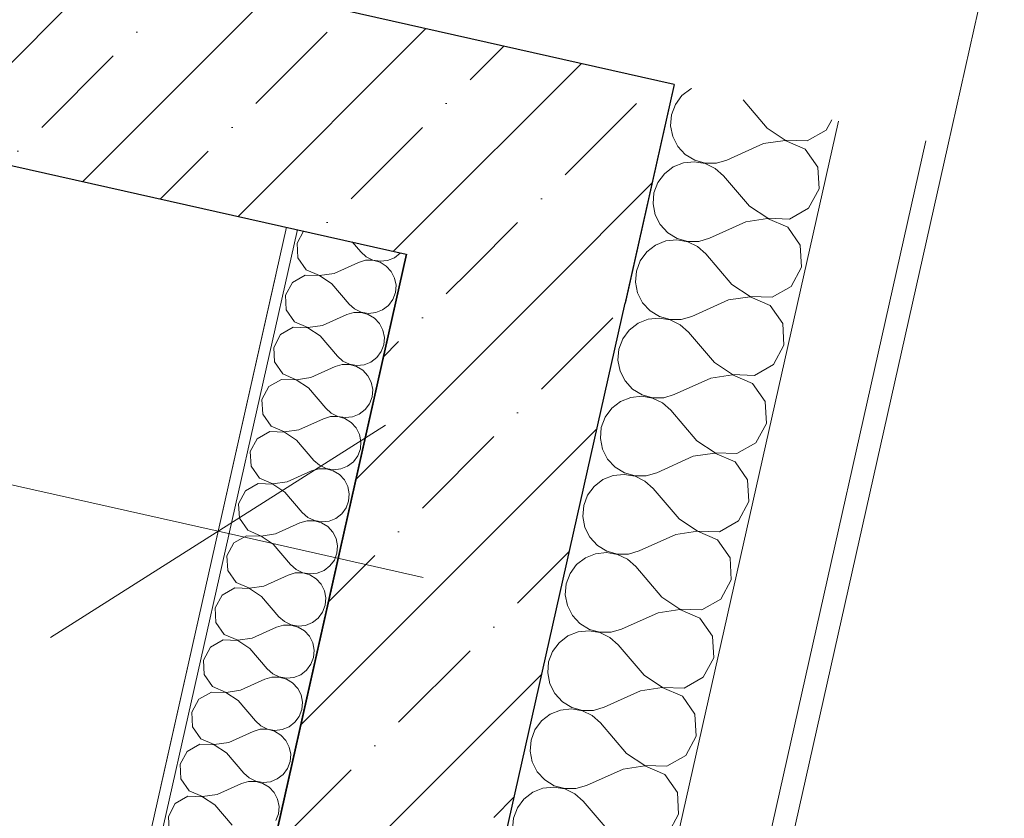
# Model space of a CAD drawing. Header units: millimetres. Extents: x -6990773 to -6682839, y 6117771 to 6220266.
# Tile 93 of 154: x -6940277 to -6939400, y 6150038 to 6150750. Entities that reach past the tile are written whole.
import ezdxf

# ---------------------------------------------------------------- set-up
doc = ezdxf.new("R2010")
doc.units = ezdxf.units.MM
doc.header["$MEASUREMENT"] = 0
for name, color, linetype in [('АР-Стены_внешние_.АР', 7, 'Continuous'), ('АР-Стены_внутренние_пилоны.АР', 7, 'Continuous'), ('АР-Чертеж-Размеры.АР', 7, 'Continuous')]:
    doc.layers.add(name, color=color, linetype=linetype)
for name, color, linetype, lineweight in [('АР-Стены_внешние_.АР_Ном._пера__1', 7, 'Continuous', 30), ('АР-Стены_внутренние_пилоны.АР_Ном._пера__1', 7, 'Continuous', 30), ('АР-Чертеж-Размеры.АР_Ном._пера__1', 7, 'Continuous', 0)]:
    doc.layers.add(name, color=color, linetype=linetype, lineweight=lineweight)
doc.styles.add('РЎР“Р•РќР•Р\xa0Р\x98Р\xa0_РЎРўР\x98Р›Р¬_4', font='GOTHIC.TTF')
doc.dimstyles.new('СГЕНЕРИР_СТИЛЬ__3', dxfattribs={"dimtxt": 150, "dimasz": 237.5, "dimexe": 0.18, "dimexo": 0.0625, "dimgap": 0, "dimtad": 1, "dimdec": 0, "dimzin": 0, "dimdsep": 46, "dimtxsty": 'РЎР“Р•РќР•Р\xa0Р\x98Р\xa0_РЎРўР\x98Р›Р¬_4', "dimblk": 'ARROWHEAD_6', "dimblk1": 'ARROWHEAD_6', "dimblk2": 'ARROWHEAD_6', "dimcen": 0.09, "dimse1": 1, "dimse2": 1, "dimclrd": 7, "dimclre": 7, "dimclrt": 7, "dimazin": 0, "dimtfac": 1, "dimtdec": 4, "dimtmove": 0, "dimatfit": 3, "dimfxl": 1, "dimtolj": 1, "dimtzin": 0, "dimarcsym": 0})
pattern_1 = [(45, (-6338927.19, 6562677.8), (-84.852814, 84.852814), []), (45, (-6338969.62, 6562720.22), (-84.852814, 84.852814), [90, -30, 0, -30])]

# ---------------------------------------------------------------- blocks, each defined once
blk = doc.blocks.new('Стена_94_1', base_point=(-6948057.18, 6152467.93))
at = {"layer": 'АР-Стены_внешние_.АР', "linetype": 'Continuous', "lineweight": 0, "true_color": 0x000000}
h = blk.add_hatch(dxfattribs=at)
h.set_pattern_fill('ЖЕЛЕЗОБЕТОН__PROJECT__0001', color=18, style=0, pattern_type=2)
h.set_pattern_definition(pattern_1)
h.paths.add_polyline_path([(-6947981.52, 6152348.45), (-6939932.87, 6150540.82), (-6939889.05, 6150735.96), (-6947937.69, 6152543.59)])
h = blk.add_hatch(dxfattribs=at)
h.set_pattern_fill('ЖЕЛЕЗОБЕТОН__PROJECT__0001', color=18, style=0, pattern_type=2)
h.set_pattern_definition(pattern_1)
h.paths.add_polyline_path([(-6939889.05, 6150735.96), (-6939932.87, 6150540.82), (-6939693.91, 6150692.14)])
h = blk.add_hatch(dxfattribs=at)
h.set_pattern_fill('ЖЕЛЕЗОБЕТОН__PROJECT__0001', color=18, style=0, pattern_type=2)
h.set_pattern_definition(pattern_1)
h.paths.add_polyline_path([(-6939932.87, 6150540.82), (-6939737.73, 6150497), (-6939693.91, 6150692.14)])
at = {"layer": 'АР-Стены_внешние_.АР_Ном._пера__1', "color": 7, "linetype": 'Continuous', "lineweight": 30, "flags": 128}
for points in [[(-6939693.91, 6150692.14), (-6948132.83, 6152587.41)], [(-6947981.52, 6152348.45), (-6939932.87, 6150540.82)], [(-6939693.91, 6150692.14), (-6939737.73, 6150497)]]:
    blk.add_lwpolyline(points, dxfattribs=at)
blk = doc.blocks.new('Стена_95_1', base_point=(-6939813.39, 6150616.48))
at = {"layer": 'АР-Стены_внешние_.АР', "linetype": 'Continuous', "lineweight": 0, "true_color": 0x000000}
h = blk.add_hatch(dxfattribs=at)
h.set_pattern_fill('ЖЕЛЕЗОБЕТОН__PROJECT__0001', color=18, style=0, pattern_type=2)
h.set_pattern_definition(pattern_1)
h.paths.add_polyline_path([(-6939932.87, 6150540.82), (-6940217.78, 6149272.19), (-6940022.64, 6149228.37), (-6939737.73, 6150497)])
at = {"layer": 'АР-Стены_внешние_.АР_Ном._пера__1', "color": 7, "linetype": 'Continuous', "lineweight": 30, "flags": 128}
for points in [[(-6939932.87, 6150540.82), (-6940195.87, 6149369.76)], [(-6940022.64, 6149228.37), (-6939737.73, 6150497)]]:
    blk.add_lwpolyline(points, dxfattribs=at)
blk = doc.blocks.new('*X373', base_point=(-6338927.19, 6562677.79))
at = {"layer": 'АР-Стены_внешние_.АР_Ном._пера__1', "color": 7, "linetype": 'Continuous', "lineweight": 0}
for p, q in [((-6939687.01, 6150682.19), (-6939692.87, 6150674.26)), ((-6939679.22, 6150688.22), (-6939687.01, 6150682.19)), ((-6939678.32, 6150688.58), (-6939679.22, 6150688.22)), ((-6939692.87, 6150674.26), (-6939696.33, 6150665.04)), ((-6939611.14, 6150653.23), (-6939632.52, 6150678.29)), ((-6939696.33, 6150665.04), (-6939697.14, 6150655.22)), ((-6939697.14, 6150655.22), (-6939695.24, 6150645.55)), ((-6939558.44, 6150651.43), (-6939553.49, 6150660.54)), ((-6939611.14, 6150653.23), (-6939594.89, 6150642.41)), ((-6939575.38, 6150641.74), (-6939558.44, 6150651.43)), ((-6939695.24, 6150645.55), (-6939690.77, 6150636.77)), ((-6939614.27, 6150639.29), (-6939646.84, 6150624.64)), ((-6939594.95, 6150642.12), (-6939614.27, 6150639.29)), ((-6939577.04, 6150634.38), (-6939594.95, 6150642.12)), ((-6939594.89, 6150642.41), (-6939575.38, 6150641.74)), ((-6939690.77, 6150636.77), (-6939684.07, 6150629.55)), ((-6939684.07, 6150629.55), (-6939675.65, 6150624.43)), ((-6939565.86, 6150618.38), (-6939577.04, 6150634.38)), ((-6939685.72, 6150622.19), (-6939694.87, 6150618.52)), ((-6939675.92, 6150623.22), (-6939685.72, 6150622.19)), ((-6939666.21, 6150621.52), (-6939675.92, 6150623.22)), ((-6939675.65, 6150624.43), (-6939666.15, 6150621.81)), ((-6939657.34, 6150617.25), (-6939666.21, 6150621.52)), ((-6939666.15, 6150621.81), (-6939656.3, 6150621.88)), ((-6939656.3, 6150621.88), (-6939646.84, 6150624.64)), ((-6939702.66, 6150612.5), (-6939708.52, 6150604.57)), ((-6939694.87, 6150618.52), (-6939702.66, 6150612.5)), ((-6939649.97, 6150610.7), (-6939657.34, 6150617.25)), ((-6939564.77, 6150598.89), (-6939565.86, 6150618.38)), ((-6939708.52, 6150604.57), (-6939711.98, 6150595.35)), ((-6939626.79, 6150583.53), (-6939649.97, 6150610.7)), ((-6939711.98, 6150595.35), (-6939712.8, 6150585.53)), ((-6939574.09, 6150581.74), (-6939564.77, 6150598.89)), ((-6939712.8, 6150585.53), (-6939710.89, 6150575.86)), ((-6939626.79, 6150583.53), (-6939610.54, 6150572.71)), ((-6939591.03, 6150572.05), (-6939574.09, 6150581.74)), ((-6939710.89, 6150575.86), (-6939706.42, 6150567.08)), ((-6939629.92, 6150569.6), (-6939662.49, 6150554.95)), ((-6939610.61, 6150572.43), (-6939629.92, 6150569.6)), ((-6939592.69, 6150564.69), (-6939610.61, 6150572.43)), ((-6939610.54, 6150572.71), (-6939591.03, 6150572.05)), ((-6939706.42, 6150567.08), (-6939699.72, 6150559.85)), ((-6939699.72, 6150559.85), (-6939691.3, 6150554.74)), ((-6939581.51, 6150548.69), (-6939592.69, 6150564.69)), ((-6939701.37, 6150552.5), (-6939710.52, 6150548.83)), ((-6939691.57, 6150553.52), (-6939701.37, 6150552.5)), ((-6939681.87, 6150551.83), (-6939691.57, 6150553.52)), ((-6939691.3, 6150554.74), (-6939681.8, 6150552.11)), ((-6939672.99, 6150547.55), (-6939681.87, 6150551.83)), ((-6939681.8, 6150552.11), (-6939671.95, 6150552.19)), ((-6939671.95, 6150552.19), (-6939662.49, 6150554.95)), ((-6939718.32, 6150542.81), (-6939724.17, 6150534.88)), ((-6939710.52, 6150548.83), (-6939718.32, 6150542.81)), ((-6939665.62, 6150541.01), (-6939672.99, 6150547.55)), ((-6939642.44, 6150513.84), (-6939665.62, 6150541.01)), ((-6939580.42, 6150529.2), (-6939581.51, 6150548.69)), ((-6939724.17, 6150534.88), (-6939727.64, 6150525.65)), ((-6939727.64, 6150525.65), (-6939728.45, 6150515.83)), ((-6939589.74, 6150512.05), (-6939580.42, 6150529.2)), ((-6939728.45, 6150515.83), (-6939726.55, 6150506.17)), ((-6939726.55, 6150506.17), (-6939722.07, 6150497.39)), ((-6939642.44, 6150513.84), (-6939626.19, 6150503.02)), ((-6939606.69, 6150502.36), (-6939589.74, 6150512.05)), ((-6939722.07, 6150497.39), (-6939715.37, 6150490.16)), ((-6939645.57, 6150499.9), (-6939678.14, 6150485.26)), ((-6939626.26, 6150502.74), (-6939645.57, 6150499.9)), ((-6939608.34, 6150495), (-6939626.26, 6150502.74)), ((-6939626.19, 6150503.02), (-6939606.69, 6150502.36)), ((-6939715.37, 6150490.16), (-6939706.95, 6150485.04)), ((-6939597.17, 6150478.99), (-6939608.34, 6150495)), ((-6939717.02, 6150482.8), (-6939726.17, 6150479.14)), ((-6939707.22, 6150483.83), (-6939717.02, 6150482.8)), ((-6939697.52, 6150482.14), (-6939707.22, 6150483.83)), ((-6939706.95, 6150485.04), (-6939697.45, 6150482.42)), ((-6939688.64, 6150477.86), (-6939697.52, 6150482.14)), ((-6939697.45, 6150482.42), (-6939687.6, 6150482.49)), ((-6939687.6, 6150482.49), (-6939678.14, 6150485.26)), ((-6939733.97, 6150473.11), (-6939739.82, 6150465.19)), ((-6939726.17, 6150479.14), (-6939733.97, 6150473.11)), ((-6939681.27, 6150471.32), (-6939688.64, 6150477.86)), ((-6939658.09, 6150444.15), (-6939681.27, 6150471.32)), ((-6939596.08, 6150459.51), (-6939597.17, 6150478.99)), ((-6939739.82, 6150465.19), (-6939743.29, 6150455.96)), ((-6939743.29, 6150455.96), (-6939744.1, 6150446.14)), ((-6939605.39, 6150442.35), (-6939596.08, 6150459.51)), ((-6939744.1, 6150446.14), (-6939742.2, 6150436.47)), ((-6939742.2, 6150436.47), (-6939737.73, 6150427.69)), ((-6939658.09, 6150444.15), (-6939641.85, 6150433.33)), ((-6939622.34, 6150432.66), (-6939605.39, 6150442.35)), ((-6939737.73, 6150427.69), (-6939731.02, 6150420.47)), ((-6939661.22, 6150430.21), (-6939693.79, 6150415.56)), ((-6939641.91, 6150433.05), (-6939661.22, 6150430.21)), ((-6939623.99, 6150425.31), (-6939641.91, 6150433.05)), ((-6939641.85, 6150433.33), (-6939622.34, 6150432.66)), ((-6939731.02, 6150420.47), (-6939722.6, 6150415.35)), ((-6939612.82, 6150409.3), (-6939623.99, 6150425.31)), ((-6939741.82, 6150409.45), (-6939749.62, 6150403.42)), ((-6939732.68, 6150413.11), (-6939741.82, 6150409.45)), ((-6939722.88, 6150414.14), (-6939732.68, 6150413.11)), ((-6939713.17, 6150412.45), (-6939722.88, 6150414.14)), ((-6939722.6, 6150415.35), (-6939713.11, 6150412.73)), ((-6939704.29, 6150408.17), (-6939713.17, 6150412.45)), ((-6939713.11, 6150412.73), (-6939703.25, 6150412.8)), ((-6939703.25, 6150412.8), (-6939693.79, 6150415.56)), ((-6939611.73, 6150389.81), (-6939612.82, 6150409.3)), ((-6939749.62, 6150403.42), (-6939755.47, 6150395.49)), ((-6939696.92, 6150401.63), (-6939704.29, 6150408.17)), ((-6939673.74, 6150374.46), (-6939696.92, 6150401.63)), ((-6939755.47, 6150395.49), (-6939758.94, 6150386.27)), ((-6939758.94, 6150386.27), (-6939759.75, 6150376.45)), ((-6939621.05, 6150372.66), (-6939611.73, 6150389.81)), ((-6939759.75, 6150376.45), (-6939757.85, 6150366.78)), ((-6939673.74, 6150374.46), (-6939657.5, 6150363.64)), ((-6939757.85, 6150366.78), (-6939753.38, 6150358)), ((-6939637.99, 6150362.97), (-6939621.05, 6150372.66)), ((-6939753.38, 6150358), (-6939746.68, 6150350.78)), ((-6939676.87, 6150360.52), (-6939709.45, 6150345.87)), ((-6939657.56, 6150363.35), (-6939676.87, 6150360.52)), ((-6939639.64, 6150355.61), (-6939657.56, 6150363.35)), ((-6939657.5, 6150363.64), (-6939637.99, 6150362.97)), ((-6939746.68, 6150350.78), (-6939738.26, 6150345.66)), ((-6939628.47, 6150339.61), (-6939639.64, 6150355.61)), ((-6939757.47, 6150339.75), (-6939765.27, 6150333.73)), ((-6939748.33, 6150343.42), (-6939757.47, 6150339.75)), ((-6939738.53, 6150344.44), (-6939748.33, 6150343.42)), ((-6939728.82, 6150342.75), (-6939738.53, 6150344.44)), ((-6939738.26, 6150345.66), (-6939728.76, 6150343.04)), ((-6939719.94, 6150338.47), (-6939728.82, 6150342.75)), ((-6939728.76, 6150343.04), (-6939718.9, 6150343.11)), ((-6939718.9, 6150343.11), (-6939709.45, 6150345.87)), ((-6939627.38, 6150320.12), (-6939628.47, 6150339.61)), ((-6939765.27, 6150333.73), (-6939771.13, 6150325.8)), ((-6939712.58, 6150331.93), (-6939719.94, 6150338.47)), ((-6939689.39, 6150304.76), (-6939712.58, 6150331.93)), ((-6939771.13, 6150325.8), (-6939774.59, 6150316.58)), ((-6939774.59, 6150316.58), (-6939775.4, 6150306.76)), ((-6939636.7, 6150302.97), (-6939627.38, 6150320.12)), ((-6939775.4, 6150306.76), (-6939773.5, 6150297.09)), ((-6939689.39, 6150304.76), (-6939673.15, 6150293.94)), ((-6939773.5, 6150297.09), (-6939769.03, 6150288.31)), ((-6939653.64, 6150293.28), (-6939636.7, 6150302.97)), ((-6939769.03, 6150288.31), (-6939762.33, 6150281.08)), ((-6939692.52, 6150290.83), (-6939725.1, 6150276.18)), ((-6939673.21, 6150293.66), (-6939692.52, 6150290.83)), ((-6939655.29, 6150285.92), (-6939673.21, 6150293.66)), ((-6939673.15, 6150293.94), (-6939653.64, 6150293.28)), ((-6939762.33, 6150281.08), (-6939753.91, 6150275.97)), ((-6939644.12, 6150269.92), (-6939655.29, 6150285.92)), ((-6939773.13, 6150270.06), (-6939780.92, 6150264.04)), ((-6939763.98, 6150273.73), (-6939773.13, 6150270.06)), ((-6939754.18, 6150274.75), (-6939763.98, 6150273.73)), ((-6939744.47, 6150273.06), (-6939754.18, 6150274.75)), ((-6939753.91, 6150275.97), (-6939744.41, 6150273.34)), ((-6939735.6, 6150268.78), (-6939744.47, 6150273.06)), ((-6939744.41, 6150273.34), (-6939734.56, 6150273.42)), ((-6939728.23, 6150262.24), (-6939735.6, 6150268.78)), ((-6939734.56, 6150273.42), (-6939725.1, 6150276.18)), ((-6939643.03, 6150250.43), (-6939644.12, 6150269.92)), ((-6939780.92, 6150264.04), (-6939786.78, 6150256.11)), ((-6939705.05, 6150235.07), (-6939728.23, 6150262.24)), ((-6939786.78, 6150256.11), (-6939790.24, 6150246.88)), ((-6939790.24, 6150246.88), (-6939791.05, 6150237.06)), ((-6939652.35, 6150233.28), (-6939643.03, 6150250.43)), ((-6939791.05, 6150237.06), (-6939789.15, 6150227.4)), ((-6939705.05, 6150235.07), (-6939688.8, 6150224.25)), ((-6939789.15, 6150227.4), (-6939784.68, 6150218.62)), ((-6939669.29, 6150223.59), (-6939652.35, 6150233.28)), ((-6939784.68, 6150218.62), (-6939777.98, 6150211.39)), ((-6939708.18, 6150221.13), (-6939740.75, 6150206.49)), ((-6939688.86, 6150223.97), (-6939708.18, 6150221.13)), ((-6939670.95, 6150216.23), (-6939688.86, 6150223.97)), ((-6939688.8, 6150224.25), (-6939669.29, 6150223.59)), ((-6939659.77, 6150200.22), (-6939670.95, 6150216.23)), ((-6939777.98, 6150211.39), (-6939769.56, 6150206.27)), ((-6939788.78, 6150200.37), (-6939796.58, 6150194.34)), ((-6939779.63, 6150204.03), (-6939788.78, 6150200.37)), ((-6939769.83, 6150205.06), (-6939779.63, 6150204.03)), ((-6939760.12, 6150203.37), (-6939769.83, 6150205.06)), ((-6939769.56, 6150206.27), (-6939760.06, 6150203.65)), ((-6939751.25, 6150199.09), (-6939760.12, 6150203.37)), ((-6939760.06, 6150203.65), (-6939750.21, 6150203.72)), ((-6939743.88, 6150192.55), (-6939751.25, 6150199.09)), ((-6939750.21, 6150203.72), (-6939740.75, 6150206.49)), ((-6939658.68, 6150180.73), (-6939659.77, 6150200.22)), ((-6939796.58, 6150194.34), (-6939802.43, 6150186.42)), ((-6939720.7, 6150165.38), (-6939743.88, 6150192.55)), ((-6939802.43, 6150186.42), (-6939805.89, 6150177.19)), ((-6939805.89, 6150177.19), (-6939806.71, 6150167.37)), ((-6939668, 6150163.58), (-6939658.68, 6150180.73)), ((-6939806.71, 6150167.37), (-6939804.8, 6150157.7)), ((-6939720.7, 6150165.38), (-6939704.45, 6150154.56)), ((-6939684.94, 6150153.89), (-6939668, 6150163.58)), ((-6939804.8, 6150157.7), (-6939800.33, 6150148.92)), ((-6939800.33, 6150148.92), (-6939793.63, 6150141.7)), ((-6939723.83, 6150151.44), (-6939756.4, 6150136.79)), ((-6939704.52, 6150154.28), (-6939723.83, 6150151.44)), ((-6939686.6, 6150146.54), (-6939704.52, 6150154.28)), ((-6939704.45, 6150154.56), (-6939684.94, 6150153.89)), ((-6939675.42, 6150130.53), (-6939686.6, 6150146.54)), ((-6939793.63, 6150141.7), (-6939785.21, 6150136.58)), ((-6939804.43, 6150130.68), (-6939812.23, 6150124.65)), ((-6939795.28, 6150134.34), (-6939804.43, 6150130.68)), ((-6939785.48, 6150135.37), (-6939795.28, 6150134.34)), ((-6939775.78, 6150133.68), (-6939785.48, 6150135.37)), ((-6939785.21, 6150136.58), (-6939775.71, 6150133.96)), ((-6939766.9, 6150129.4), (-6939775.78, 6150133.68)), ((-6939775.71, 6150133.96), (-6939765.86, 6150134.03)), ((-6939759.53, 6150122.85), (-6939766.9, 6150129.4)), ((-6939765.86, 6150134.03), (-6939756.4, 6150136.79)), ((-6939674.33, 6150111.04), (-6939675.42, 6150130.53)), ((-6939812.23, 6150124.65), (-6939818.08, 6150116.72)), ((-6939736.35, 6150095.69), (-6939759.53, 6150122.85)), ((-6939818.08, 6150116.72), (-6939821.55, 6150107.5)), ((-6939683.65, 6150093.89), (-6939674.33, 6150111.04)), ((-6939821.55, 6150107.5), (-6939822.36, 6150097.68)), ((-6939822.36, 6150097.68), (-6939820.46, 6150088.01)), ((-6939736.35, 6150095.69), (-6939720.1, 6150084.87)), ((-6939700.6, 6150084.2), (-6939683.65, 6150093.89)), ((-6939820.46, 6150088.01), (-6939815.98, 6150079.23)), ((-6939720.17, 6150084.58), (-6939739.48, 6150081.75)), ((-6939702.25, 6150076.84), (-6939720.17, 6150084.58)), ((-6939720.1, 6150084.87), (-6939700.6, 6150084.2)), ((-6939815.98, 6150079.23), (-6939809.28, 6150072.01)), ((-6939739.48, 6150081.75), (-6939772.05, 6150067.1)), ((-6939691.08, 6150060.84), (-6939702.25, 6150076.84)), ((-6939809.28, 6150072.01), (-6939800.86, 6150066.89)), ((-6939800.86, 6150066.89), (-6939791.36, 6150064.26)), ((-6939781.51, 6150064.34), (-6939772.05, 6150067.1)), ((-6939820.08, 6150060.98), (-6939827.88, 6150054.96)), ((-6939810.94, 6150064.65), (-6939820.08, 6150060.98)), ((-6939801.13, 6150065.67), (-6939810.94, 6150064.65)), ((-6939791.43, 6150063.98), (-6939801.13, 6150065.67)), ((-6939782.55, 6150059.7), (-6939791.43, 6150063.98)), ((-6939791.36, 6150064.26), (-6939781.51, 6150064.34)), ((-6939775.18, 6150053.16), (-6939782.55, 6150059.7)), ((-6939689.99, 6150041.35), (-6939691.08, 6150060.84)), ((-6939827.88, 6150054.96), (-6939833.73, 6150047.03)), ((-6939752, 6150025.99), (-6939775.18, 6150053.16)), ((-6939833.73, 6150047.03), (-6939837.2, 6150037.81)), ((-6939699.3, 6150024.2), (-6939689.99, 6150041.35)), ((-6939837.2, 6150037.81), (-6939838.01, 6150027.99))]:
    blk.add_line(p, q, dxfattribs=at)
blk = doc.blocks.new('Стена_135_1', base_point=(-6939666.53, 6150814.04))
at = {"layer": 'АР-Стены_внешние_.АР_Ном._пера__1', "color": 7, "linetype": 'Continuous', "lineweight": 0}
for p, q in [((-6939876.29, 6149195.5), (-6939547.57, 6150659.21)), ((-6939798.23, 6149177.97), (-6939469.51, 6150641.68))]:
    blk.add_line(p, q, dxfattribs=at)
at = {"layer": 'АР-Стены_внешние_.АР_Ном._пера__1', "color": 7, "linetype": 'Continuous', "lineweight": 0, "flags": 128}
for points in [[(-6939693.92, 6150692.08), (-6940022.64, 6149228.37)], [(-6939778.72, 6149173.58), (-6939450, 6150637.3)]]:
    blk.add_lwpolyline(points, dxfattribs=at)
at = {"layer": 'АР-Стены_внешние_.АР', "color": 7, "lineweight": 0}
blk.add_blockref('*X373', (-6338927.19, 6562677.79), dxfattribs=at)
blk = doc.blocks.new('*X380', base_point=(-6338927.19, 6562677.79))
at = {"layer": 'АР-Стены_внутренние_пилоны.АР_Ном._пера__1', "color": 7, "linetype": 'Continuous', "lineweight": 0}
for p, q in [((-6940024.27, 6150561.35), (-6940030.11, 6150550.6)), ((-6940030.11, 6150550.6), (-6940029.39, 6150537.6)), ((-6939980.9, 6150551.61), (-6939973.31, 6150542.72)), ((-6939973.31, 6150542.72), (-6939968.4, 6150538.36)), ((-6939943.38, 6150537.51), (-6939938.18, 6150541.52)), ((-6939938.18, 6150541.52), (-6939937.87, 6150541.95)), ((-6940029.39, 6150537.6), (-6940021.94, 6150526.93)), ((-6939997.12, 6150523.66), (-6939975.4, 6150533.43)), ((-6939969.1, 6150535.27), (-6939975.4, 6150533.43)), ((-6939962.53, 6150535.32), (-6939969.1, 6150535.27)), ((-6939968.4, 6150538.36), (-6939962.48, 6150535.51)), ((-6939956.19, 6150533.57), (-6939962.53, 6150535.32)), ((-6939962.48, 6150535.51), (-6939956.01, 6150534.38)), ((-6939950.58, 6150530.16), (-6939956.19, 6150533.57)), ((-6939956.01, 6150534.38), (-6939949.48, 6150535.06)), ((-6939949.48, 6150535.06), (-6939943.38, 6150537.51)), ((-6940021.94, 6150526.93), (-6940009.99, 6150521.77)), ((-6940009.99, 6150521.77), (-6939997.12, 6150523.66)), ((-6939946.11, 6150525.34), (-6939950.58, 6150530.16)), ((-6939943.13, 6150519.49), (-6939946.11, 6150525.34)), ((-6940034.33, 6150515.57), (-6940040.55, 6150504.13)), ((-6940023.04, 6150522.03), (-6940034.33, 6150515.57)), ((-6940010.03, 6150521.59), (-6940023.04, 6150522.03)), ((-6939999.2, 6150514.37), (-6940010.03, 6150521.59)), ((-6939941.86, 6150513.04), (-6939943.13, 6150519.49)), ((-6939999.2, 6150514.37), (-6939983.75, 6150496.26)), ((-6939944.72, 6150500.35), (-6939942.41, 6150506.5)), ((-6939942.41, 6150506.5), (-6939941.86, 6150513.04)), ((-6940040.55, 6150504.13), (-6940039.82, 6150491.14)), ((-6939948.62, 6150495.06), (-6939944.72, 6150500.35)), ((-6940039.82, 6150491.14), (-6940032.37, 6150480.47)), ((-6939979.53, 6150488.81), (-6939985.84, 6150486.97)), ((-6939983.75, 6150496.26), (-6939978.84, 6150491.9)), ((-6939972.96, 6150488.86), (-6939979.53, 6150488.81)), ((-6939978.84, 6150491.9), (-6939972.92, 6150489.04)), ((-6939966.63, 6150487.11), (-6939972.96, 6150488.86)), ((-6939972.92, 6150489.04), (-6939966.45, 6150487.92)), ((-6939966.45, 6150487.92), (-6939959.91, 6150488.6)), ((-6939959.91, 6150488.6), (-6939953.82, 6150491.04)), ((-6939953.82, 6150491.04), (-6939948.62, 6150495.06)), ((-6940032.37, 6150480.47), (-6940020.43, 6150475.31)), ((-6940007.55, 6150477.2), (-6939985.84, 6150486.97)), ((-6939961.02, 6150483.7), (-6939966.63, 6150487.11)), ((-6939956.55, 6150478.88), (-6939961.02, 6150483.7)), ((-6940033.47, 6150475.57), (-6940044.77, 6150469.11)), ((-6940020.47, 6150475.12), (-6940033.47, 6150475.57)), ((-6940009.64, 6150467.91), (-6940020.47, 6150475.12)), ((-6940020.43, 6150475.31), (-6940007.55, 6150477.2)), ((-6939953.57, 6150473.03), (-6939956.55, 6150478.88)), ((-6939952.3, 6150466.58), (-6939953.57, 6150473.03)), ((-6940044.77, 6150469.11), (-6940050.98, 6150457.67)), ((-6940009.64, 6150467.91), (-6939994.18, 6150449.8)), ((-6939952.84, 6150460.03), (-6939952.3, 6150466.58)), ((-6940050.98, 6150457.67), (-6940050.26, 6150444.68)), ((-6939959.05, 6150448.6), (-6939955.15, 6150453.88)), ((-6939955.15, 6150453.88), (-6939952.84, 6150460.03)), ((-6940050.26, 6150444.68), (-6940042.81, 6150434.01)), ((-6939994.18, 6150449.8), (-6939989.27, 6150445.44)), ((-6939989.27, 6150445.44), (-6939983.35, 6150442.58)), ((-6939970.35, 6150442.14), (-6939964.25, 6150444.58)), ((-6939964.25, 6150444.58), (-6939959.05, 6150448.6)), ((-6940017.99, 6150430.74), (-6939996.27, 6150440.5)), ((-6939989.97, 6150442.35), (-6939996.27, 6150440.5)), ((-6939983.4, 6150442.4), (-6939989.97, 6150442.35)), ((-6939977.06, 6150440.65), (-6939983.4, 6150442.4)), ((-6939983.35, 6150442.58), (-6939976.88, 6150441.46)), ((-6939971.45, 6150437.23), (-6939977.06, 6150440.65)), ((-6939976.88, 6150441.46), (-6939970.35, 6150442.14)), ((-6939966.98, 6150432.42), (-6939971.45, 6150437.23)), ((-6940043.91, 6150429.11), (-6940055.2, 6150422.65)), ((-6940030.9, 6150428.66), (-6940043.91, 6150429.11)), ((-6940042.81, 6150434.01), (-6940030.86, 6150428.85)), ((-6940020.07, 6150421.45), (-6940030.9, 6150428.66)), ((-6940030.86, 6150428.85), (-6940017.99, 6150430.74)), ((-6939964, 6150426.56), (-6939966.98, 6150432.42)), ((-6940055.2, 6150422.65), (-6940061.42, 6150411.21)), ((-6940020.07, 6150421.45), (-6940004.62, 6150403.34)), ((-6939962.73, 6150420.12), (-6939964, 6150426.56)), ((-6939963.28, 6150413.57), (-6939962.73, 6150420.12)), ((-6940061.42, 6150411.21), (-6940060.69, 6150398.22)), ((-6939965.59, 6150407.42), (-6939963.28, 6150413.57)), ((-6940004.62, 6150403.34), (-6939999.71, 6150398.97)), ((-6939974.69, 6150398.12), (-6939969.49, 6150402.14)), ((-6939969.49, 6150402.14), (-6939965.59, 6150407.42)), ((-6940060.69, 6150398.22), (-6940053.24, 6150387.55)), ((-6940028.42, 6150384.28), (-6940006.71, 6150394.04)), ((-6940000.4, 6150395.88), (-6940006.71, 6150394.04)), ((-6939993.83, 6150395.93), (-6940000.4, 6150395.88)), ((-6939999.71, 6150398.97), (-6939993.79, 6150396.12)), ((-6939987.5, 6150394.19), (-6939993.83, 6150395.93)), ((-6939993.79, 6150396.12), (-6939987.32, 6150394.99)), ((-6939981.89, 6150390.77), (-6939987.5, 6150394.19)), ((-6939987.32, 6150394.99), (-6939980.78, 6150395.68)), ((-6939980.78, 6150395.68), (-6939974.69, 6150398.12)), ((-6940053.24, 6150387.55), (-6940041.3, 6150382.39)), ((-6940041.3, 6150382.39), (-6940028.42, 6150384.28)), ((-6939977.42, 6150385.96), (-6939981.89, 6150390.77)), ((-6939974.44, 6150380.1), (-6939977.42, 6150385.96)), ((-6940065.64, 6150376.18), (-6940071.85, 6150364.75)), ((-6940054.34, 6150382.64), (-6940065.64, 6150376.18)), ((-6940041.34, 6150382.2), (-6940054.34, 6150382.64)), ((-6940030.51, 6150374.99), (-6940041.34, 6150382.2)), ((-6940030.51, 6150374.99), (-6940015.05, 6150356.87)), ((-6939973.17, 6150373.66), (-6939974.44, 6150380.1)), ((-6939976.02, 6150360.96), (-6939973.71, 6150367.11)), ((-6939973.71, 6150367.11), (-6939973.17, 6150373.66)), ((-6940071.85, 6150364.75), (-6940071.13, 6150351.76)), ((-6940015.05, 6150356.87), (-6940010.14, 6150352.51)), ((-6939979.92, 6150355.68), (-6939976.02, 6150360.96)), ((-6940071.13, 6150351.76), (-6940063.68, 6150341.09)), ((-6940010.84, 6150349.42), (-6940017.14, 6150347.58)), ((-6940004.27, 6150349.47), (-6940010.84, 6150349.42)), ((-6940010.14, 6150352.51), (-6940004.23, 6150349.66)), ((-6939997.94, 6150347.72), (-6940004.27, 6150349.47)), ((-6940004.23, 6150349.66), (-6939997.75, 6150348.53)), ((-6939992.32, 6150344.31), (-6939997.94, 6150347.72)), ((-6939997.75, 6150348.53), (-6939991.22, 6150349.22)), ((-6939991.22, 6150349.22), (-6939985.12, 6150351.66)), ((-6939985.12, 6150351.66), (-6939979.92, 6150355.68)), ((-6940063.68, 6150341.09), (-6940051.73, 6150335.93)), ((-6940038.86, 6150337.82), (-6940017.14, 6150347.58)), ((-6939987.85, 6150339.49), (-6939992.32, 6150344.31)), ((-6939984.87, 6150333.64), (-6939987.85, 6150339.49)), ((-6940064.78, 6150336.18), (-6940076.07, 6150329.72)), ((-6940051.77, 6150335.74), (-6940064.78, 6150336.18)), ((-6940040.94, 6150328.52), (-6940051.77, 6150335.74)), ((-6940051.73, 6150335.93), (-6940038.86, 6150337.82)), ((-6939983.61, 6150327.2), (-6939984.87, 6150333.64)), ((-6940076.07, 6150329.72), (-6940082.29, 6150318.29)), ((-6940040.94, 6150328.52), (-6940025.49, 6150310.41)), ((-6939984.15, 6150320.65), (-6939983.61, 6150327.2)), ((-6940082.29, 6150318.29), (-6940081.56, 6150305.3)), ((-6939990.36, 6150309.21), (-6939986.46, 6150314.5)), ((-6939986.46, 6150314.5), (-6939984.15, 6150320.65)), ((-6940081.56, 6150305.3), (-6940074.11, 6150294.63)), ((-6940025.49, 6150310.41), (-6940020.58, 6150306.05)), ((-6940020.58, 6150306.05), (-6940014.66, 6150303.2)), ((-6940001.65, 6150302.75), (-6939995.56, 6150305.2)), ((-6939995.56, 6150305.2), (-6939990.36, 6150309.21)), ((-6940049.29, 6150291.36), (-6940027.58, 6150301.12)), ((-6940021.27, 6150302.96), (-6940027.58, 6150301.12)), ((-6940014.7, 6150303.01), (-6940021.27, 6150302.96)), ((-6940008.37, 6150301.26), (-6940014.7, 6150303.01)), ((-6940014.66, 6150303.2), (-6940008.19, 6150302.07)), ((-6940002.76, 6150297.85), (-6940008.37, 6150301.26)), ((-6940008.19, 6150302.07), (-6940001.65, 6150302.75)), ((-6939998.29, 6150293.03), (-6940002.76, 6150297.85)), ((-6940075.21, 6150289.72), (-6940086.51, 6150283.26)), ((-6940062.21, 6150289.28), (-6940075.21, 6150289.72)), ((-6940074.11, 6150294.63), (-6940062.17, 6150289.46)), ((-6940051.38, 6150282.06), (-6940062.21, 6150289.28)), ((-6940062.17, 6150289.46), (-6940049.29, 6150291.36)), ((-6939995.31, 6150287.18), (-6939998.29, 6150293.03)), ((-6939994.04, 6150280.73), (-6939995.31, 6150287.18)), ((-6940086.51, 6150283.26), (-6940092.72, 6150271.83)), ((-6940051.38, 6150282.06), (-6940035.92, 6150263.95)), ((-6939994.58, 6150274.19), (-6939994.04, 6150280.73)), ((-6940092.72, 6150271.83), (-6940092, 6150258.83)), ((-6939996.89, 6150268.04), (-6939994.58, 6150274.19)), ((-6940035.92, 6150263.95), (-6940031.01, 6150259.59)), ((-6940005.99, 6150258.74), (-6940000.79, 6150262.75)), ((-6940000.79, 6150262.75), (-6939996.89, 6150268.04)), ((-6940092, 6150258.83), (-6940084.55, 6150248.16)), ((-6940059.73, 6150244.89), (-6940038.01, 6150254.66)), ((-6940031.71, 6150256.5), (-6940038.01, 6150254.66)), ((-6940025.14, 6150256.55), (-6940031.71, 6150256.5)), ((-6940031.01, 6150259.59), (-6940025.1, 6150256.74)), ((-6940018.81, 6150254.8), (-6940025.14, 6150256.55)), ((-6940025.1, 6150256.74), (-6940018.62, 6150255.61)), ((-6940013.19, 6150251.39), (-6940018.81, 6150254.8)), ((-6940018.62, 6150255.61), (-6940012.09, 6150256.29)), ((-6940008.72, 6150246.57), (-6940013.19, 6150251.39)), ((-6940012.09, 6150256.29), (-6940005.99, 6150258.74)), ((-6940085.65, 6150243.26), (-6940096.94, 6150236.8)), ((-6940072.64, 6150242.82), (-6940085.65, 6150243.26)), ((-6940084.55, 6150248.16), (-6940072.6, 6150243)), ((-6940061.81, 6150235.6), (-6940072.64, 6150242.82)), ((-6940072.6, 6150243), (-6940059.73, 6150244.89)), ((-6940005.74, 6150240.72), (-6940008.72, 6150246.57)), ((-6940096.94, 6150236.8), (-6940103.16, 6150225.36)), ((-6940061.81, 6150235.6), (-6940046.36, 6150217.49)), ((-6940004.48, 6150234.27), (-6940005.74, 6150240.72)), ((-6940005.02, 6150227.73), (-6940004.48, 6150234.27)), ((-6940103.16, 6150225.36), (-6940102.43, 6150212.37)), ((-6940007.33, 6150221.58), (-6940005.02, 6150227.73)), ((-6940046.36, 6150217.49), (-6940041.45, 6150213.13)), ((-6940016.43, 6150212.27), (-6940011.23, 6150216.29)), ((-6940011.23, 6150216.29), (-6940007.33, 6150221.58)), ((-6940102.43, 6150212.37), (-6940094.98, 6150201.7)), ((-6940070.16, 6150198.43), (-6940048.45, 6150208.2)), ((-6940042.14, 6150210.04), (-6940048.45, 6150208.2)), ((-6940035.57, 6150210.09), (-6940042.14, 6150210.04)), ((-6940041.45, 6150213.13), (-6940035.53, 6150210.27)), ((-6940029.24, 6150208.34), (-6940035.57, 6150210.09)), ((-6940035.53, 6150210.27), (-6940029.06, 6150209.15)), ((-6940023.63, 6150204.93), (-6940029.24, 6150208.34)), ((-6940029.06, 6150209.15), (-6940022.53, 6150209.83)), ((-6940022.53, 6150209.83), (-6940016.43, 6150212.27)), ((-6940094.98, 6150201.7), (-6940083.04, 6150196.54)), ((-6940019.16, 6150200.11), (-6940023.63, 6150204.93)), ((-6940016.18, 6150194.26), (-6940019.16, 6150200.11)), ((-6940107.38, 6150190.34), (-6940113.59, 6150178.9)), ((-6940096.08, 6150196.8), (-6940107.38, 6150190.34)), ((-6940083.08, 6150196.35), (-6940096.08, 6150196.8)), ((-6940072.25, 6150189.14), (-6940083.08, 6150196.35)), ((-6940083.04, 6150196.54), (-6940070.16, 6150198.43)), ((-6940014.91, 6150187.81), (-6940016.18, 6150194.26)), ((-6940072.25, 6150189.14), (-6940056.8, 6150171.03)), ((-6940017.76, 6150175.11), (-6940015.45, 6150181.26)), ((-6940015.45, 6150181.26), (-6940014.91, 6150187.81)), ((-6940113.59, 6150178.9), (-6940112.87, 6150165.91)), ((-6940021.66, 6150169.83), (-6940017.76, 6150175.11)), ((-6940112.87, 6150165.91), (-6940105.42, 6150155.24)), ((-6940052.58, 6150163.58), (-6940058.88, 6150161.73)), ((-6940056.8, 6150171.03), (-6940051.88, 6150166.67)), ((-6940046.01, 6150163.63), (-6940052.58, 6150163.58)), ((-6940051.88, 6150166.67), (-6940045.97, 6150163.81)), ((-6940039.68, 6150161.88), (-6940046.01, 6150163.63)), ((-6940045.97, 6150163.81), (-6940039.49, 6150162.69)), ((-6940039.49, 6150162.69), (-6940032.96, 6150163.37)), ((-6940032.96, 6150163.37), (-6940026.86, 6150165.81)), ((-6940026.86, 6150165.81), (-6940021.66, 6150169.83)), ((-6940105.42, 6150155.24), (-6940093.47, 6150150.08)), ((-6940080.6, 6150151.97), (-6940058.88, 6150161.73)), ((-6940034.06, 6150158.46), (-6940039.68, 6150161.88)), ((-6940029.59, 6150153.65), (-6940034.06, 6150158.46)), ((-6940106.52, 6150150.34), (-6940117.81, 6150143.88)), ((-6940093.51, 6150149.89), (-6940106.52, 6150150.34)), ((-6940082.68, 6150142.68), (-6940093.51, 6150149.89)), ((-6940093.47, 6150150.08), (-6940080.6, 6150151.97)), ((-6940026.61, 6150147.79), (-6940029.59, 6150153.65)), ((-6940025.35, 6150141.35), (-6940026.61, 6150147.79)), ((-6940117.81, 6150143.88), (-6940124.03, 6150132.44)), ((-6940082.68, 6150142.68), (-6940067.23, 6150124.57)), ((-6940025.89, 6150134.8), (-6940025.35, 6150141.35)), ((-6940124.03, 6150132.44), (-6940123.3, 6150119.45)), ((-6940032.1, 6150123.37), (-6940028.2, 6150128.65)), ((-6940028.2, 6150128.65), (-6940025.89, 6150134.8)), ((-6940067.23, 6150124.57), (-6940062.32, 6150120.2)), ((-6940062.32, 6150120.2), (-6940056.4, 6150117.35)), ((-6940037.3, 6150119.35), (-6940032.1, 6150123.37)), ((-6940123.3, 6150119.45), (-6940115.85, 6150108.78)), ((-6940091.03, 6150105.51), (-6940069.32, 6150115.27)), ((-6940063.01, 6150117.12), (-6940069.32, 6150115.27)), ((-6940056.44, 6150117.16), (-6940063.01, 6150117.12)), ((-6940050.11, 6150115.42), (-6940056.44, 6150117.16)), ((-6940056.4, 6150117.35), (-6940049.93, 6150116.22)), ((-6940044.5, 6150112), (-6940050.11, 6150115.42)), ((-6940049.93, 6150116.22), (-6940043.4, 6150116.91)), ((-6940040.03, 6150107.19), (-6940044.5, 6150112)), ((-6940043.4, 6150116.91), (-6940037.3, 6150119.35)), ((-6940116.95, 6150103.87), (-6940128.25, 6150097.41)), ((-6940103.95, 6150103.43), (-6940116.95, 6150103.87)), ((-6940115.85, 6150108.78), (-6940103.91, 6150103.62)), ((-6940093.12, 6150096.22), (-6940103.95, 6150103.43)), ((-6940103.91, 6150103.62), (-6940091.03, 6150105.51)), ((-6940037.05, 6150101.33), (-6940040.03, 6150107.19)), ((-6940128.25, 6150097.41), (-6940134.46, 6150085.98)), ((-6940093.12, 6150096.22), (-6940077.67, 6150078.1)), ((-6940035.78, 6150094.89), (-6940037.05, 6150101.33)), ((-6940036.32, 6150088.34), (-6940035.78, 6150094.89)), ((-6940134.46, 6150085.98), (-6940133.74, 6150072.99)), ((-6940038.63, 6150082.19), (-6940036.32, 6150088.34)), ((-6940077.67, 6150078.1), (-6940072.75, 6150073.74)), ((-6940047.73, 6150072.89), (-6940042.53, 6150076.91)), ((-6940042.53, 6150076.91), (-6940038.63, 6150082.19)), ((-6940133.74, 6150072.99), (-6940126.29, 6150062.32)), ((-6940101.47, 6150059.05), (-6940079.75, 6150068.81)), ((-6940073.45, 6150070.65), (-6940079.75, 6150068.81)), ((-6940066.88, 6150070.7), (-6940073.45, 6150070.65)), ((-6940072.75, 6150073.74), (-6940066.84, 6150070.89)), ((-6940060.55, 6150068.95), (-6940066.88, 6150070.7)), ((-6940066.84, 6150070.89), (-6940060.36, 6150069.76)), ((-6940054.93, 6150065.54), (-6940060.55, 6150068.95)), ((-6940060.36, 6150069.76), (-6940053.83, 6150070.45)), ((-6940053.83, 6150070.45), (-6940047.73, 6150072.89)), ((-6940126.29, 6150062.32), (-6940114.34, 6150057.16)), ((-6940114.34, 6150057.16), (-6940101.47, 6150059.05)), ((-6940050.46, 6150060.73), (-6940054.93, 6150065.54)), ((-6940047.48, 6150054.87), (-6940050.46, 6150060.73)), ((-6940138.69, 6150050.95), (-6940144.9, 6150039.52)), ((-6940127.39, 6150057.41), (-6940138.69, 6150050.95)), ((-6940114.38, 6150056.97), (-6940127.39, 6150057.41)), ((-6940103.55, 6150049.75), (-6940114.38, 6150056.97)), ((-6940103.55, 6150049.75), (-6940088.1, 6150031.64)), ((-6940046.22, 6150048.43), (-6940047.48, 6150054.87)), ((-6940049.07, 6150035.73), (-6940046.76, 6150041.88)), ((-6940046.76, 6150041.88), (-6940046.22, 6150048.43)), ((-6940144.9, 6150039.52), (-6940144.17, 6150026.53))]:
    blk.add_line(p, q, dxfattribs=at)
blk = doc.blocks.new('Стена_138_1', base_point=(-6940248.96, 6149381.68))
at = {"layer": 'АР-Стены_внутренние_пилоны.АР', "linetype": 'Continuous', "lineweight": 0, "true_color": 0x000000}
h = blk.add_hatch(dxfattribs=at)
h.set_pattern_fill('ШТУКАТУРКА__ГИПС_01_0001', color=18, style=0, pattern_type=2)
h.set_pattern_definition([(45, (-6338927.19, 6563027.8), (-111.369318, 111.369318), [0, -105, 0, -157.5]), (110, (-6338577.19, 6563027.8), (148.001588, 53.868173), [0, -77, 0, -133])])
h.paths.add_polyline_path([(-6940238.09, 6149635.47), (-6940029.86, 6150562.61), (-6940039.61, 6150564.8), (-6940247.84, 6149637.66)])
at = {"layer": 'АР-Стены_внутренние_пилоны.АР_Ном._пера__1', "color": 7, "linetype": 'Continuous', "lineweight": 0}
blk.add_line((-6940029.86, 6150562.61), (-6940238.09, 6149635.47), dxfattribs=at)
at = {"layer": 'АР-Стены_внутренние_пилоны.АР_Ном._пера__1', "color": 7, "linetype": 'Continuous', "lineweight": 0, "flags": 128}
for points in [[(-6940039.61, 6150564.8), (-6940247.84, 6149637.66)], [(-6940162.43, 6149515.99), (-6939932.29, 6150540.69)]]:
    blk.add_lwpolyline(points, dxfattribs=at)
at = {"layer": 'АР-Стены_внутренние_пилоны.АР', "color": 7, "lineweight": 0}
blk.add_blockref('*X380', (-6338927.19, 6562677.79), dxfattribs=at)
blk = doc.blocks.new('Стена_139_1', base_point=(-6948105.43, 6152709.37))
at = {"layer": 'АР-Стены_внешние_.АР_Ном._пера__1', "color": 7, "linetype": 'Continuous', "lineweight": 0, "flags": 128}
blk.add_lwpolyline([(-6939399.6, 6150861.71), (-6939450, 6150637.3)], dxfattribs=at)
blk = doc.blocks.new('*D419', base_point=(-6338927.19, 6562677.79))
at = {"layer": 'АР-Чертеж-Размеры.АР_Ном._пера__1', "color": 7, "linetype": 'Continuous', "lineweight": 0, "transparency": 16777216}
for p, q in [((-6947986.43, 6151824.58), (-6947883.71, 6152281.93)), ((-6947785.71, 6152147.82), (-6948084.42, 6151958.68)), ((-6948118.01, 6152094.34), (-6947935.07, 6152053.25)), ((-6947935.07, 6152053.25), (-6940100.51, 6150293.65)), ((-6940151.87, 6150064.98), (-6940049.15, 6150522.33)), ((-6940249.86, 6150199.08), (-6939951.16, 6150388.22)), ((-6940100.51, 6150293.65), (-6939917.57, 6150252.57))]:
    blk.add_line(p, q, dxfattribs=at)
at = {"layer": 'АР-Чертеж-Размеры.АР_Ном._пера__1', "color": 7, "lineweight": 0, "transparency": 16777216, "insert": (-6944269.13, 6151260.65), "char_height": 150, "attachment_point": 7, "rotation": 347.34172, "style": 'РЎР“Р•РќР•Р\xa0Р\x98Р\xa0_РЎРўР\x98Р›Р¬_4'}
blk.add_mtext('\\A1;{\\pql;\\fCentury Gothic|b0|i0|c204|p0;\\W1.000000;8\xa0030}', dxfattribs=at)
blk = doc.blocks.new('ARROWHEAD_6')
at = {"color": 0, "linetype": 'Continuous', "lineweight": 0}
for p, q in [((-0.5, -0.5), (0.5, 0.5)), ((0, 0), (-1, 0))]:
    blk.add_line(p, q, dxfattribs=at)

msp = doc.modelspace()

# ---------------------------------------------------------------- block references
at = {"layer": 'АР-Стены_внешние_.АР', "color": 7, "lineweight": 0}
for name, p in [('Стена_139_1', (-6948105.43, 6152709.37)), ('Стена_94_1', (-6948057.18, 6152467.93)), ('Стена_135_1', (-6939666.53, 6150814.04)), ('Стена_95_1', (-6939813.39, 6150616.48))]:
    msp.add_blockref(name, p, dxfattribs=at)
at = {"layer": 'АР-Стены_внутренние_пилоны.АР', "color": 7, "lineweight": 0}
msp.add_blockref('Стена_138_1', (-6940248.96, 6149381.68), dxfattribs=at)

# ---------------------------------------------------------------- dimensions: what is measured, and where the dimension line sits
at = {"layer": 'АР-Чертеж-Размеры.АР', "color": 7, "linetype": 'Continuous', "lineweight": 0}
dim = msp.add_linear_dim(base=(-6940100.51, 6150293.65), p1=(-6947874.18, 6152324.34), p2=(-6940039.61, 6150564.8), angle=347.34172, dimstyle='СГЕНЕРИР_СТИЛЬ__3', dxfattribs=at)
dim.commit()
dim.dimension.update_dxf_attribs({"geometry": '*D419', "text_midpoint": (-6944001.64, 6151277.44), "dimtype": 160, "text_rotation": 347.34172})

doc.saveas('drawing.dxf')
